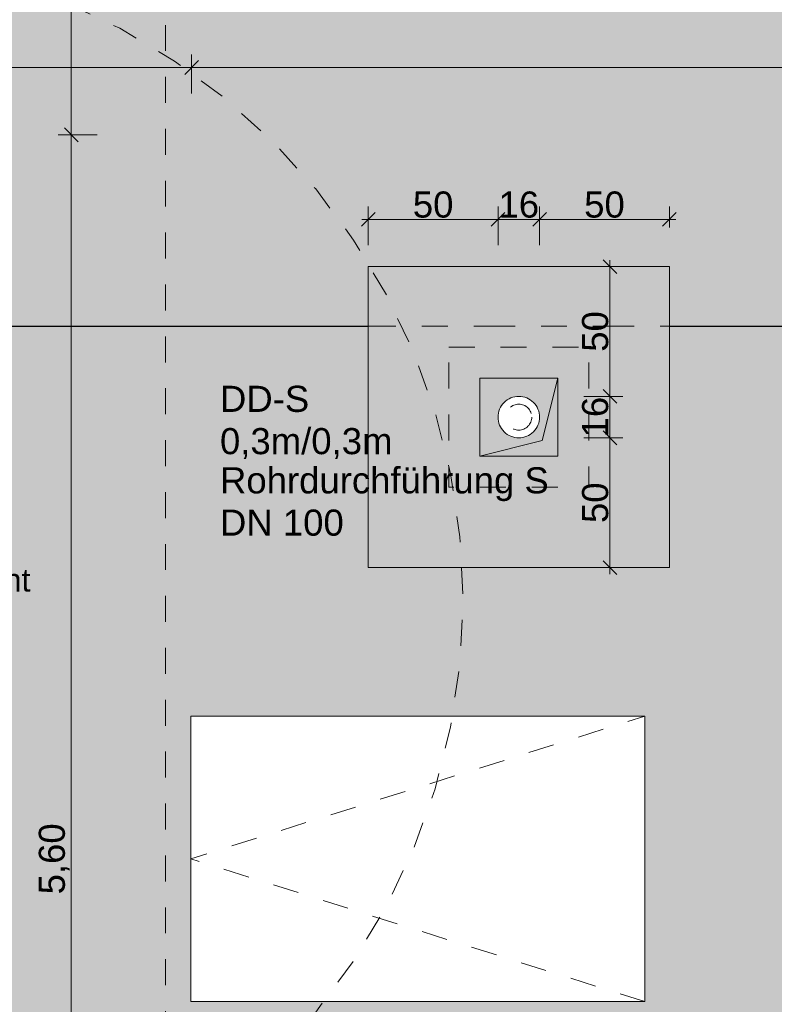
# Model space of a CAD drawing. Header units: metres. Extents: x -180 to 4, y -47 to 4.
# Tile 155 of 256: x -96.55 to -93.64, y -25.56 to -21.77. Entities that reach past the tile are written whole.
import ezdxf

# ---------------------------------------------------------------- set-up
doc = ezdxf.new("R2010")
doc.units = ezdxf.units.M
doc.header["$LTSCALE"] = 0.05
doc.header["$PDMODE"] = 1
doc.header["$PDSIZE"] = -2
for name, pattern in [('Linienart-1', [2.116328, 1.058164, -1.058164]), ('Linienart-53', [5.291531, 3.175, -1.058062, 0.352704, -0.705764]), ('VW-01 Strichlinie kurz', [1.999894, 0.999947, -0.999947])]:
    doc.linetypes.add(name, pattern=pattern)
doc.layers.get('0').update_dxf_attribs({"lineweight": 25})
for name, color, linetype, lineweight, true_color in [('30 -35 Decken- 1 Konstruktion-Träger- Stahlbeton', 7, 'Continuous', 13, 0x33aa00), ('30 -35 Decken- 11 Bodendurchbruch', 7, 'Continuous', 15, 0x599559), ('30 -36 Dächer- 1 Konstruktion', 7, 'Continuous', 35, 0x6666cc), ('30 -36 Dächer- 3 Dachbeläge', 7, 'Continuous', 15, 0x9999ff), ('30 -36 Dächer- 3 Dachbeläge Gründach', 250, 'Continuous', 9, 0x333333), ('40 -44 Elektr. Anlagen- 2 Eigenstromversorgungsanlagen', 7, 'Continuous', 5, 0xff6633), ('70 -72 Beschriftung- 1 Beschriftung allgemein', 7, 'Continuous', 9, 0xff6633), ('70 -76 Bemaßung- 2 Allgemein', 7, 'Continuous', 5, 0x6666cc), ('CW-Unsichtbar', 7, 'Continuous', 9, 0x599559), ('Dachflächen Moblierung', 7, 'Continuous', 9, 0x888888)]:
    doc.layers.add(name, color=color, linetype=linetype, lineweight=lineweight, true_color=true_color)
for name, color, linetype, lineweight in [('30 -36 Dächer- 9 Sonstiges zur KG360', 7, 'VW-01 Strichlinie kurz', 9), ('70 -71 Achsen- 1 Gebäudeachsen', 7, 'Linienart-53', 18), ('Keine', 7, 'Continuous', 9)]:
    doc.layers.add(name, color=color, linetype=linetype, lineweight=lineweight)
doc.styles.add('Arial', font='arial.ttf')
doc.dimstyles.new('k+k_klein', dxfattribs={"dimtxt": 0.075516, "dimasz": 0.05302, "dimexe": 0.05, "dimexo": 0.15, "dimgap": 0.005, "dimtad": 1, "dimdec": 3, "dimtxsty": 'Arial', "dimblk": 'VW_SLASH-2', "dimblk1": 'VW_SLASH-2', "dimblk2": 'VW_SLASH-2', "dimcen": 0, "dimdle": 0.025, "dimadec": 3, "dimazin": 0, "dimtfac": 0.75, "dimtdec": 3, "dimtix": 1, "dimtmove": 0, "dimatfit": 0, "dimldrblk": 'VW_FILLEDARROW', "dimfxl": 0.1, "dimfxlon": 1, "dimfrac": 2, "dimtolj": 1, "dimarcsym": 0})

# ---------------------------------------------------------------- blocks, each defined once
blk = doc.blocks.new('Gruppe')
at = {"color": 255, "linetype": 'Continuous', "lineweight": 5, "transparency": 33554687}
blk.add_wipeout([(-74.281, -31.587), (-99.811, -31.587), (-99.811, -22.947), (-74.281, -22.947)], dxfattribs=at).dxf.layer = '30 -36 Dächer- 1 Konstruktion'
at = {"layer": '30 -36 Dächer- 1 Konstruktion', "color": 7, "linetype": 'Continuous', "lineweight": 5, "transparency": 33554687, "flags": 128}
blk.add_lwpolyline([(-74.281, -31.587), (-99.811, -31.587), (-99.811, -22.947), (-74.281, -22.947)], close=True, dxfattribs=at)
at = {"color": 255, "linetype": 'Continuous', "lineweight": 5, "transparency": 33554687}
blk.add_wipeout([(-74.281, -31.587), (-99.811, -31.587), (-99.811, -22.947), (-74.281, -22.947)], dxfattribs=at).dxf.layer = '30 -36 Dächer- 1 Konstruktion'
at = {"layer": '30 -36 Dächer- 1 Konstruktion', "color": 7, "linetype": 'Continuous', "lineweight": 5, "transparency": 33554687, "flags": 128}
blk.add_lwpolyline([(-74.281, -31.587), (-99.811, -31.587), (-99.811, -22.947), (-74.281, -22.947)], close=True, dxfattribs=at)
at = {"color": 255, "linetype": 'Continuous', "lineweight": 5, "transparency": 33554687}
blk.add_wipeout([(-74.281, -31.587), (-99.811, -31.587), (-99.811, -22.947), (-74.281, -22.947)], dxfattribs=at).dxf.layer = '30 -36 Dächer- 1 Konstruktion'
at = {"layer": '30 -36 Dächer- 1 Konstruktion', "color": 7, "linetype": 'Continuous', "lineweight": 5, "transparency": 33554687, "flags": 128}
blk.add_lwpolyline([(-74.281, -31.587), (-99.811, -31.587), (-99.811, -22.947), (-74.281, -22.947)], close=True, dxfattribs=at)
at = {"color": 255, "linetype": 'Continuous', "lineweight": 5, "transparency": 33554687}
blk.add_wipeout([(-74.281, -31.587), (-99.811, -31.587), (-99.811, -22.947), (-74.281, -22.947)], dxfattribs=at).dxf.layer = '30 -36 Dächer- 1 Konstruktion'
at = {"layer": '30 -36 Dächer- 1 Konstruktion', "color": 7, "linetype": 'Continuous', "lineweight": 5, "transparency": 33554687, "flags": 128}
blk.add_lwpolyline([(-74.281, -31.587), (-99.811, -31.587), (-99.811, -22.947), (-74.281, -22.947)], close=True, dxfattribs=at)
at = {"color": 255, "linetype": 'Continuous', "lineweight": 5, "transparency": 33554687}
blk.add_wipeout([(-74.281, -31.587), (-99.811, -31.587), (-99.811, -22.947), (-74.281, -22.947)], dxfattribs=at).dxf.layer = '30 -36 Dächer- 1 Konstruktion'
at = {"layer": '30 -36 Dächer- 1 Konstruktion', "color": 7, "linetype": 'Continuous', "lineweight": 5, "transparency": 33554687, "flags": 128}
blk.add_lwpolyline([(-74.281, -31.587), (-99.811, -31.587), (-99.811, -22.947), (-74.281, -22.947)], close=True, dxfattribs=at)
blk = doc.blocks.new('Gruppe-1')
at = {"color": 255, "linetype": 'Continuous', "lineweight": 5, "transparency": 33554687}
blk.add_wipeout([(-99.811, -19.947), (-74.281, -19.947), (-74.281, -22.947), (-99.811, -22.947)], dxfattribs=at).dxf.layer = '30 -36 Dächer- 1 Konstruktion'
at = {"layer": '30 -36 Dächer- 1 Konstruktion', "color": 7, "linetype": 'Continuous', "lineweight": 5, "transparency": 33554687, "flags": 128}
blk.add_lwpolyline([(-99.811, -19.947), (-74.281, -19.947), (-74.281, -22.947), (-99.811, -22.947)], close=True, dxfattribs=at)
at = {"color": 255, "linetype": 'Continuous', "lineweight": 5, "transparency": 33554687}
blk.add_wipeout([(-99.811, -19.947), (-74.281, -19.947), (-74.281, -22.947), (-99.811, -22.947)], dxfattribs=at).dxf.layer = '30 -36 Dächer- 1 Konstruktion'
at = {"layer": '30 -36 Dächer- 1 Konstruktion', "color": 7, "linetype": 'Continuous', "lineweight": 5, "transparency": 33554687, "flags": 128}
blk.add_lwpolyline([(-99.811, -19.947), (-74.281, -19.947), (-74.281, -22.947), (-99.811, -22.947)], close=True, dxfattribs=at)
at = {"color": 255, "linetype": 'Continuous', "lineweight": 5, "transparency": 33554687}
blk.add_wipeout([(-99.811, -19.947), (-74.281, -19.947), (-74.281, -22.947), (-99.811, -22.947)], dxfattribs=at).dxf.layer = '30 -36 Dächer- 1 Konstruktion'
at = {"layer": '30 -36 Dächer- 1 Konstruktion', "color": 7, "linetype": 'Continuous', "lineweight": 5, "transparency": 33554687, "flags": 128}
blk.add_lwpolyline([(-99.811, -19.947), (-74.281, -19.947), (-74.281, -22.947), (-99.811, -22.947)], close=True, dxfattribs=at)
at = {"color": 255, "linetype": 'Continuous', "lineweight": 5, "transparency": 33554687}
blk.add_wipeout([(-99.811, -19.947), (-74.281, -19.947), (-74.281, -22.947), (-99.811, -22.947)], dxfattribs=at).dxf.layer = '30 -36 Dächer- 1 Konstruktion'
at = {"layer": '30 -36 Dächer- 1 Konstruktion', "color": 7, "linetype": 'Continuous', "lineweight": 5, "transparency": 33554687, "flags": 128}
blk.add_lwpolyline([(-99.811, -19.947), (-74.281, -19.947), (-74.281, -22.947), (-99.811, -22.947)], close=True, dxfattribs=at)
at = {"color": 255, "linetype": 'Continuous', "lineweight": 5, "transparency": 33554687}
blk.add_wipeout([(-99.811, -19.947), (-74.281, -19.947), (-74.281, -22.947), (-99.811, -22.947)], dxfattribs=at).dxf.layer = '30 -36 Dächer- 1 Konstruktion'
at = {"layer": '30 -36 Dächer- 1 Konstruktion', "color": 7, "linetype": 'Continuous', "lineweight": 5, "transparency": 33554687, "flags": 128}
blk.add_lwpolyline([(-99.811, -19.947), (-74.281, -19.947), (-74.281, -22.947), (-99.811, -22.947)], close=True, dxfattribs=at)
blk = doc.blocks.new('_04-Dach (2D)')
at = {"layer": '30 -36 Dächer- 1 Konstruktion', "flags": 128}
blk.add_lwpolyline([(-74.281, -31.587), (-99.811, -31.587), (-99.811, -22.947), (-74.281, -22.947)], close=True, dxfattribs=at)
at = {"layer": '30 -36 Dächer- 1 Konstruktion', "color": 7, "linetype": 'Continuous', "lineweight": 25, "transparency": 33554687}
for points in [[(-99.811, -22.947), (-99.811, -22.947), (-74.281, -22.947), (-74.281, -22.947), (-99.811, -22.947)], [(-99.811, -22.947), (-99.811, -31.587), (-74.281, -31.587), (-74.281, -22.947), (-99.811, -22.947)], [(-74.281, -22.947), (-74.281, -31.587), (-99.811, -31.587), (-99.811, -22.947), (-74.281, -22.947)]]:
    blk.add_lwpolyline(points, dxfattribs=at)
at = {"layer": '30 -36 Dächer- 1 Konstruktion', "color": 7, "linetype": 'Continuous', "lineweight": 5, "transparency": 33554687}
for points in [[(-99.811, -22.947), (-99.811, -22.947), (-74.281, -22.947), (-74.281, -22.947), (-99.811, -22.947)], [(-99.811, -22.947), (-99.811, -31.587), (-74.281, -31.587), (-74.281, -22.947), (-99.811, -22.947)], [(-74.281, -22.947), (-74.281, -31.587), (-99.811, -31.587), (-99.811, -22.947), (-74.281, -22.947)], [(-99.811, -22.947), (-99.811, -22.947), (-74.281, -22.947), (-74.281, -22.947), (-99.811, -22.947)], [(-99.811, -22.947), (-99.811, -31.587), (-74.281, -31.587), (-74.281, -22.947), (-99.811, -22.947)], [(-74.281, -22.947), (-74.281, -31.587), (-99.811, -31.587), (-99.811, -22.947), (-74.281, -22.947)], [(-99.811, -22.947), (-99.811, -22.947), (-74.281, -22.947), (-74.281, -22.947), (-99.811, -22.947)], [(-99.811, -22.947), (-99.811, -31.587), (-74.281, -31.587), (-74.281, -22.947), (-99.811, -22.947)], [(-74.281, -22.947), (-74.281, -31.587), (-99.811, -31.587), (-99.811, -22.947), (-74.281, -22.947)]]:
    blk.add_lwpolyline(points, dxfattribs=at)
at = {"layer": '30 -36 Dächer- 1 Konstruktion', "color": 7, "linetype": 'Continuous', "lineweight": 13, "transparency": 33554687}
for points in [[(-99.811, -22.947), (-99.811, -22.947), (-74.281, -22.947), (-74.281, -22.947), (-99.811, -22.947)], [(-99.811, -22.947), (-99.811, -31.587), (-74.281, -31.587), (-74.281, -22.947), (-99.811, -22.947)], [(-74.281, -22.947), (-74.281, -31.587), (-99.811, -31.587), (-99.811, -22.947), (-74.281, -22.947)]]:
    blk.add_lwpolyline(points, dxfattribs=at)
at = {"layer": '30 -35 Decken- 1 Konstruktion-Träger- Stahlbeton', "color": 7}
blk.add_blockref('Gruppe', (0, 0), dxfattribs=at)
at = {"layer": '30 -36 Dächer- 1 Konstruktion', "flags": 128}
blk.add_lwpolyline([(-99.811, -19.947), (-74.281, -19.947), (-74.281, -22.947), (-99.811, -22.947)], close=True, dxfattribs=at)
at = {"layer": '30 -36 Dächer- 1 Konstruktion', "color": 7, "linetype": 'Continuous', "lineweight": 25, "transparency": 33554687}
for points in [[(-74.281, -22.947), (-74.281, -19.947), (-99.811, -19.947), (-99.811, -22.947), (-74.281, -22.947)], [(-99.811, -22.947), (-99.811, -19.947), (-74.281, -19.947), (-74.281, -22.947), (-99.811, -22.947)], [(-74.281, -22.947), (-74.281, -22.947), (-99.811, -22.947), (-99.811, -22.947), (-74.281, -22.947)]]:
    blk.add_lwpolyline(points, dxfattribs=at)
at = {"layer": '30 -36 Dächer- 1 Konstruktion', "color": 7, "linetype": 'Continuous', "lineweight": 5, "transparency": 33554687}
for points in [[(-74.281, -22.947), (-74.281, -19.947), (-99.811, -19.947), (-99.811, -22.947), (-74.281, -22.947)], [(-99.811, -22.947), (-99.811, -19.947), (-74.281, -19.947), (-74.281, -22.947), (-99.811, -22.947)], [(-74.281, -22.947), (-74.281, -19.947), (-99.811, -19.947), (-99.811, -22.947), (-74.281, -22.947)], [(-99.811, -22.947), (-99.811, -19.947), (-74.281, -19.947), (-74.281, -22.947), (-99.811, -22.947)], [(-74.281, -22.947), (-74.281, -19.947), (-99.811, -19.947), (-99.811, -22.947), (-74.281, -22.947)], [(-99.811, -22.947), (-99.811, -19.947), (-74.281, -19.947), (-74.281, -22.947), (-99.811, -22.947)], [(-74.281, -22.947), (-74.281, -22.947), (-99.811, -22.947), (-99.811, -22.947), (-74.281, -22.947)], [(-74.281, -22.947), (-74.281, -22.947), (-99.811, -22.947), (-99.811, -22.947), (-74.281, -22.947)], [(-74.281, -22.947), (-74.281, -22.947), (-99.811, -22.947), (-99.811, -22.947), (-74.281, -22.947)]]:
    blk.add_lwpolyline(points, dxfattribs=at)
at = {"layer": '30 -36 Dächer- 1 Konstruktion', "color": 7, "linetype": 'Continuous', "lineweight": 13, "transparency": 33554687}
for points in [[(-74.281, -22.947), (-74.281, -19.947), (-99.811, -19.947), (-99.811, -22.947), (-74.281, -22.947)], [(-99.811, -22.947), (-99.811, -19.947), (-74.281, -19.947), (-74.281, -22.947), (-99.811, -22.947)], [(-74.281, -22.947), (-74.281, -22.947), (-99.811, -22.947), (-99.811, -22.947), (-74.281, -22.947)]]:
    blk.add_lwpolyline(points, dxfattribs=at)
at = {"layer": '30 -35 Decken- 1 Konstruktion-Träger- Stahlbeton', "color": 7}
blk.add_blockref('Gruppe-1', (0, 0), dxfattribs=at)
blk = doc.blocks.new('Gruppe-229')
at = {"color": 255, "linetype": 'Continuous', "lineweight": 9, "transparency": 33554687}
blk.add_wipeout([(-95.89, -24.4492), (-94.14, -24.4492), (-94.14, -25.5492), (-95.89, -25.5492)], dxfattribs=at).dxf.layer = '40 -44 Elektr. Anlagen- 2 Eigenstromversorgungsanlagen'
at = {"layer": '40 -44 Elektr. Anlagen- 2 Eigenstromversorgungsanlagen', "color": 7, "linetype": 'Continuous', "lineweight": 9, "transparency": 33554687, "flags": 128}
blk.add_lwpolyline([(-95.89, -24.4492), (-94.14, -24.4492), (-94.14, -25.5492), (-95.89, -25.5492)], close=True, dxfattribs=at)
at = {"layer": 'Dachflächen Moblierung', "color": 8, "linetype": 'VW-01 Strichlinie kurz', "lineweight": 5, "flags": 128}
blk.add_lwpolyline([(-94.14, -25.5492), (-95.89, -24.9992), (-94.14, -24.4492)], dxfattribs=at)
blk = doc.blocks.new('Gruppe-329')
at = {"layer": 'Keine', "color": 7, "transparency": 33554687}
blk.add_blockref('Gruppe-229', (0, 0), dxfattribs=at)
blk = doc.blocks.new('Gruppe-335')
at = {"layer": '30 -36 Dächer- 9 Sonstiges zur KG360', "color": 9, "lineweight": 5, "true_color": 0xbababa, "flags": 128}
blk.add_lwpolyline([(-97.341, -21.5037), (-97.096, -21.5157), (-96.8533, -21.5517), (-96.6153, -21.6114), (-96.3843, -21.694), (-96.1625, -21.7989), (-95.9521, -21.925), (-95.755, -22.0712), (-95.5732, -22.2359), (-95.4085, -22.4177), (-95.2623, -22.6148), (-95.1362, -22.8252), (-95.0313, -23.047), (-94.9486, -23.278), (-94.889, -23.516), (-94.853, -23.7587), (-94.841, -24.0037), (-94.853, -24.2488), (-94.889, -24.4914), (-94.9486, -24.7294), (-95.0313, -24.9604), (-95.1362, -25.1822), (-95.2623, -25.3926), (-95.4085, -25.5897), (-95.5732, -25.7715), (-95.755, -25.9362), (-95.9521, -26.0824), (-96.1625, -26.2085), (-96.3843, -26.3134), (-96.6153, -26.3961), (-96.8533, -26.4557), (-97.096, -26.4917), (-97.341, -26.5037), (-97.586, -26.4917), (-97.8287, -26.4557), (-98.0667, -26.3961), (-98.2977, -26.3134), (-98.5195, -26.2085), (-98.7299, -26.0824), (-98.927, -25.9362), (-99.1088, -25.7715), (-99.2735, -25.5897), (-99.4197, -25.3926), (-99.5458, -25.1822), (-99.6507, -24.9604), (-99.7334, -24.7294), (-99.793, -24.4914), (-99.829, -24.2488), (-99.841, -24.0037), (-99.829, -23.7587), (-99.793, -23.516), (-99.7334, -23.278), (-99.6507, -23.047), (-99.5458, -22.8252), (-99.4197, -22.6148), (-99.2735, -22.4177), (-99.1088, -22.2359), (-98.927, -22.0712), (-98.7299, -21.925), (-98.5195, -21.7989), (-98.2977, -21.694), (-98.0667, -21.6114), (-97.8287, -21.5517), (-97.586, -21.5157)], close=True, dxfattribs=at)
at = {"layer": '30 -36 Dächer- 9 Sonstiges zur KG360', "color": 7, "transparency": 33554687, "insert": (-96.9998, -23.8812), "char_height": 0.0881, "attachment_point": 1, "line_spacing_factor": 0.969685, "style": 'Arial'}
blk.add_mtext('Sekurant', dxfattribs=at)
blk = doc.blocks.new('Gruppe-365')
at = {"layer": '30 -36 Dächer- 3 Dachbeläge Gründach', "linetype": 'Continuous', "lineweight": 0, "true_color": 0xe7eedf}
h = blk.add_hatch(color=254, dxfattribs=at)
h.paths.add_polyline_path([(-81.5037, -5.5564), (-81.5037, -3.5964), (-82.636, -3.5964), (-82.636, -0.732), (-50.206, -0.732), (-50.206, -10.572), (-51.971, -10.572), (-51.971, -13.7471), (-74.9949, -13.7471), (-74.9949, -30.912), (-99.136, -30.912), (-99.136, -11.982), (-82.636, -11.982), (-82.636, -9.597), (-78.391, -9.597), (-78.391, -7.647), (-82.636, -7.647), (-82.636, -5.5564)])
h.paths.add_polyline_path([(-64.4827, -11.9745), (-64.4827, -8.3855), (-72.8267, -8.3855), (-72.8267, -11.9745)])
at = {"color": 255, "transparency": 33554687}
blk.add_wipeout([(-94.776, -23.147), (-94.476, -23.147), (-94.476, -23.447), (-94.776, -23.447)], dxfattribs=at).dxf.layer = 'Keine'
at = {"layer": 'Keine', "flags": 128}
blk.add_lwpolyline([(-94.776, -23.147), (-94.476, -23.147), (-94.476, -23.447), (-94.776, -23.447)], close=True, dxfattribs=at)
at = {"color": 255, "lineweight": 9}
blk.add_wipeout([(-95.206, -22.717), (-94.046, -22.717), (-94.046, -23.877), (-95.206, -23.877)], dxfattribs=at).dxf.layer = '30 -36 Dächer- 3 Dachbeläge'
at = {"layer": '30 -36 Dächer- 3 Dachbeläge', "linetype": 'Continuous', "lineweight": 9}
h = blk.add_hatch(dxfattribs=at)
h.set_pattern_fill('{914A209A-ED12-11EE-87B6-5CE', style=0, pattern_type=2)
h.set_pattern_definition([(-22, (-86.668306, -24.822042), (-0.0185552, 0.04226461), [0.000625, -0.061875]), (14, (-86.660057, -24.844718), (-0.03711039, -0.02783279), [0.000625, -0.030625]), (-3.7746, (-86.71882, -24.85915), (-0.01958604, 0.06597403), [0.00028186, -0.09367194]), (-68, (-86.54873, -24.79524), (0.1926424, 0.04408), [0.0002813, -0.0934688]), (96, (-86.68274, -24.886983), (-0.03610527, -0.06319548), [0.0005625, -0.0931875]), (132, (-86.654908, -24.86328), (0.04020292, 0.00412338), [0.0003125, -0.0621875]), (-17, (-86.68686, -24.84678), (0.0930531, 0.02892868), [0.000625, -0.061875]), (-145, (-86.681705, -24.841625), (0.06266964, -0.04009224), [0.000625, -0.061875]), (-137, (-86.69614, -24.838533), (0.0494443, -0.0212357), [0.000625, -0.061875])])
h.paths.add_polyline_path([(-95.206, -22.717), (-94.046, -22.717), (-94.046, -23.877), (-95.206, -23.877)])
at = {"layer": '30 -36 Dächer- 3 Dachbeläge', "lineweight": 9, "flags": 128}
blk.add_lwpolyline([(-95.206, -22.717), (-94.046, -22.717), (-94.046, -23.877), (-95.206, -23.877)], close=True, dxfattribs=at)
at = {"color": 255, "lineweight": 9}
blk.add_wipeout([(-74.6216, -0.277), (-74.6216, -0.732), (-82.636, -0.732), (-82.636, -3.5964), (-81.5037, -3.5964), (-81.5037, -5.5564), (-82.636, -5.5564), (-82.636, -7.647), (-78.391, -7.647), (-78.391, -9.597), (-82.636, -9.597), (-82.636, -11.982), (-99.136, -11.982), (-99.136, -30.912), (-74.9949, -30.912), (-74.9949, -13.7471), (-74.6216, -13.7471), (-74.6216, -31.367), (-99.591, -31.367), (-99.591, -11.527), (-83.091, -11.527), (-83.091, -0.277)], dxfattribs=at).dxf.layer = '30 -36 Dächer- 3 Dachbeläge'
at = {"layer": 'Keine', "color": 7, "transparency": 33554687}
blk.add_blockref('Gruppe-329', (0, 0), dxfattribs=at)
at = {"layer": '40 -44 Elektr. Anlagen- 2 Eigenstromversorgungsanlagen', "color": 7, "linetype": 'VW-01 Strichlinie kurz', "lineweight": 9, "flags": 128}
blk.add_lwpolyline([(-95.9866, -15.0525), (-78.6065, -15.0525), (-78.6065, -27.8892), (-95.9866, -27.8892)], close=True, dxfattribs=at)
at = {"layer": 'Keine', "color": 7}
blk.add_blockref('Gruppe-335', (0, 0), dxfattribs=at)
at = {"color": 255, "lineweight": 18}
blk.add_wipeout([(-94.546, -23.297), (-94.5464, -23.3049), (-94.5475, -23.3126), (-94.5494, -23.3203), (-94.5521, -23.3277), (-94.5554, -23.3348), (-94.5595, -23.3415), (-94.5642, -23.3478), (-94.5694, -23.3536), (-94.5752, -23.3589), (-94.5816, -23.3636), (-94.5883, -23.3676), (-94.5954, -23.371), (-94.6028, -23.3736), (-94.6104, -23.3755), (-94.6182, -23.3767), (-94.626, -23.377), (-94.6338, -23.3767), (-94.6416, -23.3755), (-94.6492, -23.3736), (-94.6566, -23.371), (-94.6637, -23.3676), (-94.6704, -23.3636), (-94.6768, -23.3589), (-94.6826, -23.3536), (-94.6878, -23.3478), (-94.6925, -23.3415), (-94.6966, -23.3348), (-94.6999, -23.3277), (-94.7026, -23.3203), (-94.7045, -23.3126), (-94.7056, -23.3049), (-94.706, -23.297), (-94.7056, -23.2892), (-94.7045, -23.2814), (-94.7026, -23.2738), (-94.6999, -23.2664), (-94.6966, -23.2593), (-94.6925, -23.2526), (-94.6878, -23.2463), (-94.6826, -23.2405), (-94.6768, -23.2352), (-94.6704, -23.2305), (-94.6637, -23.2265), (-94.6566, -23.2231), (-94.6492, -23.2205), (-94.6416, -23.2186), (-94.6338, -23.2174), (-94.626, -23.217), (-94.6182, -23.2174), (-94.6104, -23.2186), (-94.6028, -23.2205), (-94.5954, -23.2231), (-94.5883, -23.2265), (-94.5816, -23.2305), (-94.5752, -23.2352), (-94.5694, -23.2405), (-94.5642, -23.2463), (-94.5595, -23.2526), (-94.5554, -23.2593), (-94.5521, -23.2664), (-94.5494, -23.2738), (-94.5475, -23.2814), (-94.5464, -23.2892)], dxfattribs=at).dxf.layer = '70 -72 Beschriftung- 1 Beschriftung allgemein'
at = {"layer": '70 -72 Beschriftung- 1 Beschriftung allgemein', "color": 7, "linetype": 'Linienart-1', "lineweight": 9, "transparency": 33554687, "flags": 128}
blk.add_lwpolyline([(-94.896, -23.027), (-94.356, -23.027), (-94.356, -23.567), (-94.896, -23.567)], close=True, dxfattribs=at)
at = {"layer": '70 -72 Beschriftung- 1 Beschriftung allgemein', "color": 7, "lineweight": 18, "flags": 128}
blk.add_lwpolyline([(-94.546, -23.297), (-94.5464, -23.3049), (-94.5475, -23.3126), (-94.5494, -23.3203), (-94.5521, -23.3277), (-94.5554, -23.3348), (-94.5595, -23.3415), (-94.5642, -23.3478), (-94.5694, -23.3536), (-94.5752, -23.3589), (-94.5816, -23.3636), (-94.5883, -23.3676), (-94.5954, -23.371), (-94.6028, -23.3736), (-94.6104, -23.3755), (-94.6182, -23.3767), (-94.626, -23.377), (-94.6338, -23.3767), (-94.6416, -23.3755), (-94.6492, -23.3736), (-94.6566, -23.371), (-94.6637, -23.3676), (-94.6704, -23.3636), (-94.6768, -23.3589), (-94.6826, -23.3536), (-94.6878, -23.3478), (-94.6925, -23.3415), (-94.6966, -23.3348), (-94.6999, -23.3277), (-94.7026, -23.3203), (-94.7045, -23.3126), (-94.7056, -23.3049), (-94.706, -23.297), (-94.7056, -23.2892), (-94.7045, -23.2814), (-94.7026, -23.2738), (-94.6999, -23.2664), (-94.6966, -23.2593), (-94.6925, -23.2526), (-94.6878, -23.2463), (-94.6826, -23.2405), (-94.6768, -23.2352), (-94.6704, -23.2305), (-94.6637, -23.2265), (-94.6566, -23.2231), (-94.6492, -23.2205), (-94.6416, -23.2186), (-94.6338, -23.2174), (-94.626, -23.217), (-94.6182, -23.2174), (-94.6104, -23.2186), (-94.6028, -23.2205), (-94.5954, -23.2231), (-94.5883, -23.2265), (-94.5816, -23.2305), (-94.5752, -23.2352), (-94.5694, -23.2405), (-94.5642, -23.2463), (-94.5595, -23.2526), (-94.5554, -23.2593), (-94.5521, -23.2664), (-94.5494, -23.2738), (-94.5475, -23.2814), (-94.5464, -23.2892)], close=True, dxfattribs=at)
at = {"layer": '70 -72 Beschriftung- 1 Beschriftung allgemein', "color": 7, "linetype": 'Linienart-1', "lineweight": 9, "flags": 128}
blk.add_lwpolyline([(-94.576, -23.297), (-94.5762, -23.3019), (-94.577, -23.3068), (-94.5782, -23.3116), (-94.5798, -23.3162), (-94.5819, -23.3206), (-94.5844, -23.3248), (-94.5873, -23.3288), (-94.5906, -23.3324), (-94.5943, -23.3357), (-94.5982, -23.3386), (-94.6024, -23.3411), (-94.6069, -23.3432), (-94.6115, -23.3449), (-94.6162, -23.3461), (-94.6211, -23.3468), (-94.626, -23.347), (-94.6309, -23.3468), (-94.6358, -23.3461), (-94.6405, -23.3449), (-94.6451, -23.3432), (-94.6496, -23.3411), (-94.6538, -23.3386), (-94.6577, -23.3357), (-94.6614, -23.3324), (-94.6647, -23.3288), (-94.6676, -23.3248), (-94.6701, -23.3206), (-94.6722, -23.3162), (-94.6738, -23.3116), (-94.675, -23.3068), (-94.6758, -23.3019), (-94.676, -23.297), (-94.6758, -23.2921), (-94.675, -23.2873), (-94.6738, -23.2825), (-94.6722, -23.2779), (-94.6701, -23.2735), (-94.6676, -23.2693), (-94.6647, -23.2653), (-94.6614, -23.2617), (-94.6577, -23.2584), (-94.6538, -23.2555), (-94.6496, -23.2529), (-94.6451, -23.2508), (-94.6405, -23.2492), (-94.6358, -23.248), (-94.6309, -23.2473), (-94.626, -23.247), (-94.6211, -23.2473), (-94.6162, -23.248), (-94.6115, -23.2492), (-94.6069, -23.2508), (-94.6024, -23.2529), (-94.5982, -23.2555), (-94.5943, -23.2584), (-94.5906, -23.2617), (-94.5873, -23.2653), (-94.5844, -23.2693), (-94.5819, -23.2735), (-94.5798, -23.2779), (-94.5782, -23.2825), (-94.577, -23.2873), (-94.5762, -23.2921)], close=True, dxfattribs=at)
at = {"layer": '70 -72 Beschriftung- 1 Beschriftung allgemein', "insert": (-95.7771, -23.4902), "char_height": 0.100689, "attachment_point": 1, "line_spacing_factor": 0.970891, "style": 'Arial'}
blk.add_mtext('Rohrdurchführung S\\PDN 100', dxfattribs=at)
blk = doc.blocks.new('Gruppe-1530')
at = {"layer": '30 -35 Decken- 11 Bodendurchbruch', "linetype": 'Continuous', "lineweight": 0}
blk.add_hatch(color=85, dxfattribs=at).paths.add_polyline_path([(-94.776, -23.447), (-94.476, -23.447), (-94.476, -23.147), (-94.536, -23.387)])
at = {"layer": '30 -35 Decken- 11 Bodendurchbruch', "flags": 128}
blk.add_lwpolyline([(-94.776, -23.447), (-94.476, -23.447), (-94.476, -23.147), (-94.536, -23.387)], close=True, dxfattribs=at)
blk = doc.blocks.new('Gruppe-1531')
at = {"layer": '30 -35 Decken- 11 Bodendurchbruch', "flags": 128}
blk.add_lwpolyline([(-94.776, -23.447), (-94.776, -23.147), (-94.476, -23.147), (-94.536, -23.387)], close=True, dxfattribs=at)
blk = doc.blocks.new('Gruppe-1532')
at = {"layer": '30 -35 Decken- 11 Bodendurchbruch', "insert": (-95.7771, -23.4586), "char_height": 0.10069, "attachment_point": 7, "line_spacing_factor": 0.970891, "style": 'Arial'}
blk.add_mtext('DD-S \\P0,3m/0,3m', dxfattribs=at)
blk = doc.blocks.new('Gruppe-1533')
at = {"layer": '30 -35 Decken- 11 Bodendurchbruch', "color": 7, "transparency": 33554687}
blk.add_blockref('Gruppe-1532', (0, 0), dxfattribs=at)
at = {"layer": '30 -35 Decken- 11 Bodendurchbruch'}
for name in ['Gruppe-1530', 'Gruppe-1531']:
    blk.add_blockref(name, (0, 0), dxfattribs=at)
blk = doc.blocks.new('Gruppe-1534')
at = {"layer": 'CW-Unsichtbar', "linetype": 'Continuous', "lineweight": 5, "transparency": 33554687}
for p in [(-94.776, -23.297), (-94.476, -23.297)]:
    blk.add_point(p, dxfattribs=at)
at = {"layer": '30 -35 Decken- 11 Bodendurchbruch', "color": 7, "transparency": 33554687}
blk.add_blockref('Gruppe-1533', (0, 0), dxfattribs=at)
at = {"layer": '30 -35 Decken- 11 Bodendurchbruch', "color": 0, "flags": 1}
for tag in ['IFC_UUID', 'instanceID', 'prm0_name', 'prm0_type', 'prm0_value', 'prm1_name', 'prm1_type', 'prm1_value', 'prm2_name', 'prm2_type', 'prm2_value', 'prm3_name', 'prm3_type', 'prm3_value', 'prm4_name', 'prm4_type', 'prm4_value', 'prm5_name', 'prm5_type', 'prm5_value', 'prm6_name', 'prm6_type', 'prm6_value', 'prm7_name', 'prm7_type', 'prm7_value']:
    blk.add_attdef(tag, (-95.7771, -23.4632), '', height=0.00018, dxfattribs=at)
blk = doc.blocks.new('_Dach_2D (2D)')
at = {"layer": '30 -35 Decken- 11 Bodendurchbruch', "color": 7}
blk.add_blockref('Gruppe-365', (0, 0), dxfattribs=at)
at = {"layer": '30 -35 Decken- 11 Bodendurchbruch'}
blk.add_blockref('Gruppe-1534', (0, 0), dxfattribs=at)
blk = doc.blocks.new('VW_SLASH-2')
at = {"color": 0, "linetype": 'ByBlock', "lineweight": -2, "transparency": 16777216}
blk.add_line((0.472, 0), (-1, 0), dxfattribs=at)
at = {"color": 0, "lineweight": 5, "transparency": 16777216, "flags": 128}
blk.add_lwpolyline([(0.5, 0.5), (-0.5, -0.5)], dxfattribs=at)
blk = doc.blocks.new('*D2761')
at = {"layer": '70 -76 Bemaßung- 2 Allgemein', "color": 0, "lineweight": -2}
for p, q in [((-95.206, -22.635), (-95.206, -22.485)), ((-94.706, -22.635), (-94.706, -22.485)), ((-94.759, -22.535), (-95.153, -22.535))]:
    blk.add_line(p, q, dxfattribs=at)
at = {"layer": 'Defpoints', "color": 0}
for p in [(-95.206, -22.535), (-94.706, -23.297), (-95.206, -23.877)]:
    blk.add_point(p, dxfattribs=at)
at = {"layer": '70 -76 Bemaßung- 2 Allgemein', "color": 0, "lineweight": -2, "xscale": 0.05302001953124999, "yscale": 0.05302001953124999, "zscale": 0.05302001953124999, "rotation": 180}
blk.add_blockref('VW_SLASH-2', (-95.206, -22.535), dxfattribs=at)
at = {"layer": '70 -76 Bemaßung- 2 Allgemein', "color": 0, "lineweight": -2, "xscale": 0.05302001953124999, "yscale": 0.05302001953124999, "zscale": 0.05302001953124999}
blk.add_blockref('VW_SLASH-2', (-94.706, -22.535), dxfattribs=at)
at = {"layer": '70 -76 Bemaßung- 2 Allgemein', "color": 0, "insert": (-94.956, -22.4786), "char_height": 0.10069, "attachment_point": 5, "style": 'Arial'}
blk.add_mtext('\\A1;50', dxfattribs=at)
blk = doc.blocks.new('VW_FILLEDARROW')
at = {"linetype": 'Continuous', "lineweight": 0, "transparency": 16777216}
blk.add_hatch(color=0, dxfattribs=at).paths.add_polyline_path([(-2.829, 0.758), (0, 0), (-2.829, -0.758)])
at = {"color": 0, "lineweight": 5, "transparency": 16777216, "flags": 128}
blk.add_lwpolyline([(-2.829, 0.758), (0, 0), (-2.829, -0.758)], close=True, dxfattribs=at)
blk = doc.blocks.new('*D2762')
at = {"layer": '70 -76 Bemaßung- 2 Allgemein', "color": 0, "lineweight": -2}
for p, q in [((-94.706, -22.635), (-94.706, -22.485)), ((-94.546, -22.635), (-94.546, -22.485)), ((-94.599, -22.535), (-94.653, -22.535))]:
    blk.add_line(p, q, dxfattribs=at)
at = {"layer": 'Defpoints', "color": 0}
for p in [(-94.706, -22.535), (-94.706, -23.297), (-94.546, -23.297)]:
    blk.add_point(p, dxfattribs=at)
at = {"layer": '70 -76 Bemaßung- 2 Allgemein', "color": 0, "lineweight": -2, "xscale": 0.05302001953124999, "yscale": 0.05302001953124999, "zscale": 0.05302001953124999, "rotation": 180}
blk.add_blockref('VW_SLASH-2', (-94.706, -22.535), dxfattribs=at)
at = {"layer": '70 -76 Bemaßung- 2 Allgemein', "color": 0, "lineweight": -2, "xscale": 0.05302001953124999, "yscale": 0.05302001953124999, "zscale": 0.05302001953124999}
blk.add_blockref('VW_SLASH-2', (-94.546, -22.535), dxfattribs=at)
at = {"layer": '70 -76 Bemaßung- 2 Allgemein', "color": 0, "insert": (-94.626, -22.4786), "char_height": 0.10069, "attachment_point": 5, "style": 'Arial'}
blk.add_mtext('\\A1;16', dxfattribs=at)
blk = doc.blocks.new('*D2763')
at = {"layer": '70 -76 Bemaßung- 2 Allgemein', "color": 0, "lineweight": -2}
for p, q in [((-94.546, -22.635), (-94.546, -22.485)), ((-94.046, -22.567), (-94.046, -22.485)), ((-94.099, -22.535), (-94.493, -22.535))]:
    blk.add_line(p, q, dxfattribs=at)
at = {"layer": 'Defpoints', "color": 0}
for p in [(-94.546, -22.535), (-94.046, -22.717), (-94.546, -23.297)]:
    blk.add_point(p, dxfattribs=at)
at = {"layer": '70 -76 Bemaßung- 2 Allgemein', "color": 0, "lineweight": -2, "xscale": 0.05302001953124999, "yscale": 0.05302001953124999, "zscale": 0.05302001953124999, "rotation": 180}
blk.add_blockref('VW_SLASH-2', (-94.546, -22.535), dxfattribs=at)
at = {"layer": '70 -76 Bemaßung- 2 Allgemein', "color": 0, "lineweight": -2, "xscale": 0.05302001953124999, "yscale": 0.05302001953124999, "zscale": 0.05302001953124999}
blk.add_blockref('VW_SLASH-2', (-94.046, -22.535), dxfattribs=at)
at = {"layer": '70 -76 Bemaßung- 2 Allgemein', "color": 0, "insert": (-94.296, -22.4786), "char_height": 0.10069, "attachment_point": 5, "style": 'Arial'}
blk.add_mtext('\\A1;50', dxfattribs=at)
blk = doc.blocks.new('*D2765')
at = {"layer": '70 -76 Bemaßung- 2 Allgemein', "color": 0, "lineweight": -2}
for p, q in [((-94.375, -22.717), (-94.225, -22.717)), ((-94.275, -23.164), (-94.275, -22.7701)), ((-94.375, -23.217), (-94.225, -23.217))]:
    blk.add_line(p, q, dxfattribs=at)
at = {"layer": 'Defpoints', "color": 0}
for p in [(-95.206, -22.717), (-94.275, -22.717), (-94.626, -23.217)]:
    blk.add_point(p, dxfattribs=at)
at = {"layer": '70 -76 Bemaßung- 2 Allgemein', "color": 0, "lineweight": -2, "xscale": 0.05302001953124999, "yscale": 0.05302001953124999, "zscale": 0.05302001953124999}
for p, rotation in [((-94.275, -22.717), 90), ((-94.275, -23.217), 270)]:
    blk.add_blockref('VW_SLASH-2', p, dxfattribs=dict(at, rotation=rotation))
at = {"layer": '70 -76 Bemaßung- 2 Allgemein', "color": 0, "insert": (-94.3314, -22.967), "char_height": 0.10069, "attachment_point": 5, "rotation": 90, "style": 'Arial'}
blk.add_mtext('\\A1;50', dxfattribs=at)
blk = doc.blocks.new('*D2766')
at = {"layer": '70 -76 Bemaßung- 2 Allgemein', "color": 0, "lineweight": -2}
for p, q in [((-94.375, -23.217), (-94.225, -23.217)), ((-94.275, -23.324), (-94.275, -23.2701)), ((-94.375, -23.377), (-94.225, -23.377))]:
    blk.add_line(p, q, dxfattribs=at)
at = {"layer": 'Defpoints', "color": 0}
for p in [(-94.626, -23.217), (-94.275, -23.217), (-94.626, -23.377)]:
    blk.add_point(p, dxfattribs=at)
at = {"layer": '70 -76 Bemaßung- 2 Allgemein', "color": 0, "lineweight": -2, "xscale": 0.05302001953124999, "yscale": 0.05302001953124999, "zscale": 0.05302001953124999}
for p, rotation in [((-94.275, -23.217), 90), ((-94.275, -23.377), 270)]:
    blk.add_blockref('VW_SLASH-2', p, dxfattribs=dict(at, rotation=rotation))
at = {"layer": '70 -76 Bemaßung- 2 Allgemein', "color": 0, "insert": (-94.3314, -23.297), "char_height": 0.10069, "attachment_point": 5, "rotation": 90, "style": 'Arial'}
blk.add_mtext('\\A1;16', dxfattribs=at)
blk = doc.blocks.new('*D2767')
at = {"layer": '70 -76 Bemaßung- 2 Allgemein', "color": 0, "lineweight": -2}
for p, q in [((-94.375, -23.377), (-94.225, -23.377)), ((-94.275, -23.824), (-94.275, -23.4301)), ((-94.375, -23.877), (-94.225, -23.877))]:
    blk.add_line(p, q, dxfattribs=at)
at = {"layer": 'Defpoints', "color": 0}
for p in [(-94.626, -23.377), (-94.275, -23.377), (-95.206, -23.877)]:
    blk.add_point(p, dxfattribs=at)
at = {"layer": '70 -76 Bemaßung- 2 Allgemein', "color": 0, "lineweight": -2, "xscale": 0.05302001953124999, "yscale": 0.05302001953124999, "zscale": 0.05302001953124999}
for p, rotation in [((-94.275, -23.377), 90), ((-94.275, -23.877), 270)]:
    blk.add_blockref('VW_SLASH-2', p, dxfattribs=dict(at, rotation=rotation))
at = {"layer": '70 -76 Bemaßung- 2 Allgemein', "color": 0, "insert": (-94.3314, -23.627), "char_height": 0.10069, "attachment_point": 5, "rotation": 90, "style": 'Arial'}
blk.add_mtext('\\A1;50', dxfattribs=at)
blk = doc.blocks.new('*D2797')
at = {"layer": '70 -76 Bemaßung- 2 Allgemein', "color": 0, "linetype": 'Continuous', "lineweight": -2, "transparency": 33554687}
for p, q in [((-96.25, -20.7325), (-96.4, -20.7325)), ((-96.35, -22.1561), (-96.35, -20.7855)), ((-96.25, -22.2092), (-96.4, -22.2092))]:
    blk.add_line(p, q, dxfattribs=at)
at = {"layer": 'Defpoints', "color": 0, "transparency": 33554687}
for p in [(-96.35, -20.7325), (-94.1435, -20.7325), (-93.6436, -22.2092)]:
    blk.add_point(p, dxfattribs=at)
at = {"layer": '70 -76 Bemaßung- 2 Allgemein', "color": 0, "lineweight": -2, "xscale": 0.05302001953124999, "yscale": 0.05302001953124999, "zscale": 0.05302001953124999}
for p, rotation in [((-96.35, -20.7325), 90), ((-96.35, -22.2092), 270)]:
    blk.add_blockref('VW_SLASH-2', p, dxfattribs=dict(at, rotation=rotation))
at = {"layer": '70 -76 Bemaßung- 2 Allgemein', "color": 0, "lineweight": 5, "transparency": 33554687, "insert": (-96.4155, -21.4708), "char_height": 0.10069, "attachment_point": 5, "rotation": 90, "style": 'Arial'}
blk.add_mtext('\\A1;1,50', dxfattribs=at)
blk = doc.blocks.new('*D2798')
at = {"layer": '70 -76 Bemaßung- 2 Allgemein', "color": 0, "linetype": 'Continuous', "lineweight": -2, "transparency": 33554687}
for p, q in [((-96.25, -22.2092), (-96.4, -22.2092)), ((-96.35, -27.7361), (-96.35, -22.2622)), ((-96.25, -27.7892), (-96.4, -27.7892))]:
    blk.add_line(p, q, dxfattribs=at)
at = {"layer": 'Defpoints', "color": 0, "transparency": 33554687}
for p in [(-96.35, -22.2092), (-93.6436, -22.2092), (-95.8866, -27.7892)]:
    blk.add_point(p, dxfattribs=at)
at = {"layer": '70 -76 Bemaßung- 2 Allgemein', "color": 0, "lineweight": -2, "xscale": 0.05302001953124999, "yscale": 0.05302001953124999, "zscale": 0.05302001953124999}
for p, rotation in [((-96.35, -22.2092), 90), ((-96.35, -27.7892), 270)]:
    blk.add_blockref('VW_SLASH-2', p, dxfattribs=dict(at, rotation=rotation))
at = {"layer": '70 -76 Bemaßung- 2 Allgemein', "color": 0, "lineweight": 5, "transparency": 33554687, "insert": (-96.4155, -24.9992), "char_height": 0.10069, "attachment_point": 5, "rotation": 90, "style": 'Arial'}
blk.add_mtext('\\A1;5,60', dxfattribs=at)
blk = doc.blocks.new('*D2801')
at = {"layer": '70 -76 Bemaßung- 2 Allgemein', "color": 0, "linetype": 'Continuous', "lineweight": -2, "transparency": 33554687}
for p, q in [((-95.8866, -22.05), (-95.8866, -21.9)), ((-95.9396, -21.95), (-99.538, -21.95)), ((-99.591, -21.975), (-99.591, -22))]:
    blk.add_line(p, q, dxfattribs=at)
at = {"layer": 'Defpoints', "color": 0, "transparency": 33554687}
for p in [(-99.591, -21.825), (-99.591, -21.95), (-95.8866, -24.4512)]:
    blk.add_point(p, dxfattribs=at)
at = {"layer": '70 -76 Bemaßung- 2 Allgemein', "color": 0, "lineweight": -2, "xscale": 0.05302001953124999, "yscale": 0.05302001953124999, "zscale": 0.05302001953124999, "rotation": 180}
blk.add_blockref('VW_SLASH-2', (-99.591, -21.95), dxfattribs=at)
at = {"layer": '70 -76 Bemaßung- 2 Allgemein', "color": 0, "lineweight": -2, "xscale": 0.05302001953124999, "yscale": 0.05302001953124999, "zscale": 0.05302001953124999}
blk.add_blockref('VW_SLASH-2', (-95.8866, -21.95), dxfattribs=at)
at = {"layer": '70 -76 Bemaßung- 2 Allgemein', "color": 0, "lineweight": 5, "transparency": 33554687, "insert": (-97.7388, -21.8845), "char_height": 0.10069, "attachment_point": 5, "style": 'Arial'}
blk.add_mtext('\\A1;3,70', dxfattribs=at)
blk = doc.blocks.new('*D2802')
at = {"layer": '70 -76 Bemaßung- 2 Allgemein', "color": 0, "linetype": 'Continuous', "lineweight": -2, "transparency": 33554687}
for p, q in [((-95.8866, -22.05), (-95.8866, -21.9)), ((-78.7065, -22.05), (-78.7065, -21.9)), ((-78.7595, -21.95), (-95.8336, -21.95))]:
    blk.add_line(p, q, dxfattribs=at)
at = {"layer": 'Defpoints', "color": 0, "transparency": 33554687}
for p in [(-95.8866, -21.95), (-78.7065, -22.44), (-95.8866, -24.4512)]:
    blk.add_point(p, dxfattribs=at)
at = {"layer": '70 -76 Bemaßung- 2 Allgemein', "color": 0, "lineweight": -2, "xscale": 0.05302001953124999, "yscale": 0.05302001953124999, "zscale": 0.05302001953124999, "rotation": 180}
blk.add_blockref('VW_SLASH-2', (-95.8866, -21.95), dxfattribs=at)
at = {"layer": '70 -76 Bemaßung- 2 Allgemein', "color": 0, "lineweight": -2, "xscale": 0.05302001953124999, "yscale": 0.05302001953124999, "zscale": 0.05302001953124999}
blk.add_blockref('VW_SLASH-2', (-78.7065, -21.95), dxfattribs=at)
at = {"layer": '70 -76 Bemaßung- 2 Allgemein', "color": 0, "lineweight": 5, "transparency": 33554687, "insert": (-87.2965, -21.8845), "char_height": 0.10069, "attachment_point": 5, "style": 'Arial'}
blk.add_mtext('\\A1;17,20', dxfattribs=at)
blk = doc.blocks.new('_Achsen (3D)')
at = {"layer": '70 -71 Achsen- 1 Gebäudeachsen', "transparency": 33554687}
blk.add_line((-179.668, -22.947), (3.826, -22.947), dxfattribs=at)
blk = doc.blocks.new('Gruppe-2088')
at = {"layer": '70 -76 Bemaßung- 2 Allgemein'}
for base, p1, p2, text, picture, middle in [((-95.20599996, -22.535), (-94.70599996, -23.29704198), (-95.20599996, -23.87704198), '50', '*D2761', (-94.95599996, -22.47859844)), ((-94.70599996, -22.535), (-94.54599996, -23.29704198), (-94.70599996, -23.29704198), '16', '*D2762', (-94.62599996, -22.47859844)), ((-94.54599996, -22.535), (-94.04599996, -22.71704198), (-94.54599996, -23.29704198), '50', '*D2763', (-94.29599996, -22.47859844))]:
    dim = blk.add_linear_dim(base=base, p1=p1, p2=p2, text=text, dimstyle='k+k_klein', override={"dimtxt": 0.100689, "dimgap": 0.005, "dimdec": 8, "dimpost": '<>', "dimtxsty": 'Arial', "dimtmove": 2}, dxfattribs=at)
    dim.commit()
    dim.dimension.update_dxf_attribs({"geometry": picture, "text_midpoint": middle})
blk = doc.blocks.new('Gruppe-2089')
at = {"layer": '70 -76 Bemaßung- 2 Allgemein'}
for base, p1, p2, text, picture, middle in [((-94.275, -22.71704198), (-94.62599996, -23.21704198), (-95.20599996, -22.71704198), '50', '*D2765', (-94.33140156, -22.96704198)), ((-94.275, -23.21704198), (-94.62599996, -23.37704198), (-94.62599996, -23.21704198), '16', '*D2766', (-94.33140156, -23.29704198)), ((-94.275, -23.37704198), (-95.20599996, -23.87704198), (-94.62599996, -23.37704198), '50', '*D2767', (-94.33140156, -23.62704198))]:
    dim = blk.add_linear_dim(base=base, p1=p1, p2=p2, angle=270, text=text, dimstyle='k+k_klein', override={"dimtxt": 0.100689, "dimgap": 0.005, "dimdec": 8, "dimpost": '<>', "dimtxsty": 'Arial', "dimtmove": 2}, dxfattribs=at)
    dim.commit()
    dim.dimension.update_dxf_attribs({"geometry": picture, "text_midpoint": middle})
blk = doc.blocks.new('Gruppe-2094')
at = {"layer": '70 -76 Bemaßung- 2 Allgemein', "color": 173, "linetype": 'Continuous', "lineweight": 5, "true_color": 0x6666cc, "transparency": 33554687}
for base, p1, p2, text, picture, middle in [((-96.35, -20.7325), (-93.6436, -22.2092), (-94.1435, -20.7325), '1,50', '*D2797', (-96.4155, -21.4708)), ((-96.35, -22.2092), (-95.8866, -27.7892), (-93.6436, -22.2092), '5,60', '*D2798', (-96.4155, -24.9992))]:
    dim = blk.add_linear_dim(base=base, p1=p1, p2=p2, angle=270, text=text, dimstyle='k+k_klein', override={"dimtxt": 0.100689, "dimgap": 0.005, "dimdec": 1, "dimpost": '<>', "dimtxsty": 'Arial', "dimtmove": 2}, dxfattribs=at)
    dim.commit()
    dim.dimension.update_dxf_attribs({"geometry": picture, "text_midpoint": middle})
blk = doc.blocks.new('Gruppe-2095')
at = {"layer": '70 -76 Bemaßung- 2 Allgemein', "color": 173, "linetype": 'Continuous', "lineweight": 5, "true_color": 0x6666cc, "transparency": 33554687}
for base, p1, p2, text, picture, middle in [((-99.591, -21.95), (-95.8866, -24.4512), (-99.591, -21.825), '3,70', '*D2801', (-97.7388, -21.8845)), ((-95.8866, -21.95), (-78.7065, -22.44), (-95.8866, -24.4512), '17,20', '*D2802', (-87.2965, -21.8845))]:
    dim = blk.add_linear_dim(base=base, p1=p1, p2=p2, text=text, dimstyle='k+k_klein', override={"dimtxt": 0.100689, "dimgap": 0.005, "dimdec": 1, "dimpost": '<>', "dimtxsty": 'Arial', "dimtmove": 2}, dxfattribs=at)
    dim.commit()
    dim.dimension.update_dxf_attribs({"geometry": picture, "text_midpoint": middle})
blk = doc.blocks.new('_Dach_2D Bemaßung_ Beschriftung (2D)')
at = {"layer": '70 -76 Bemaßung- 2 Allgemein', "color": 173, "true_color": 0x6666cc, "transparency": 33554687}
for name in ['Gruppe-2094', 'Gruppe-2095']:
    blk.add_blockref(name, (0, 0), dxfattribs=at)
at = {"layer": '70 -76 Bemaßung- 2 Allgemein'}
for name in ['Gruppe-2088', 'Gruppe-2089']:
    blk.add_blockref(name, (0, 0), dxfattribs=at)

msp = doc.modelspace()

# ---------------------------------------------------------------- block references
at = {"layer": 'Keine', "color": 1}
msp.add_blockref('_04-Dach (2D)', (0, 0), dxfattribs=at)

# ---------------------------------------------------------------- next in the draw order: block references
msp.add_blockref('_Dach_2D (2D)', (0, 0), dxfattribs=at)

# ---------------------------------------------------------------- next in the draw order: block references
msp.add_blockref('_Dach_2D Bemaßung_ Beschriftung (2D)', (0, 0), dxfattribs=at)

# ---------------------------------------------------------------- next in the draw order: block references
msp.add_blockref('_Achsen (3D)', (0, 0), dxfattribs=at)

doc.saveas('drawing.dxf')
